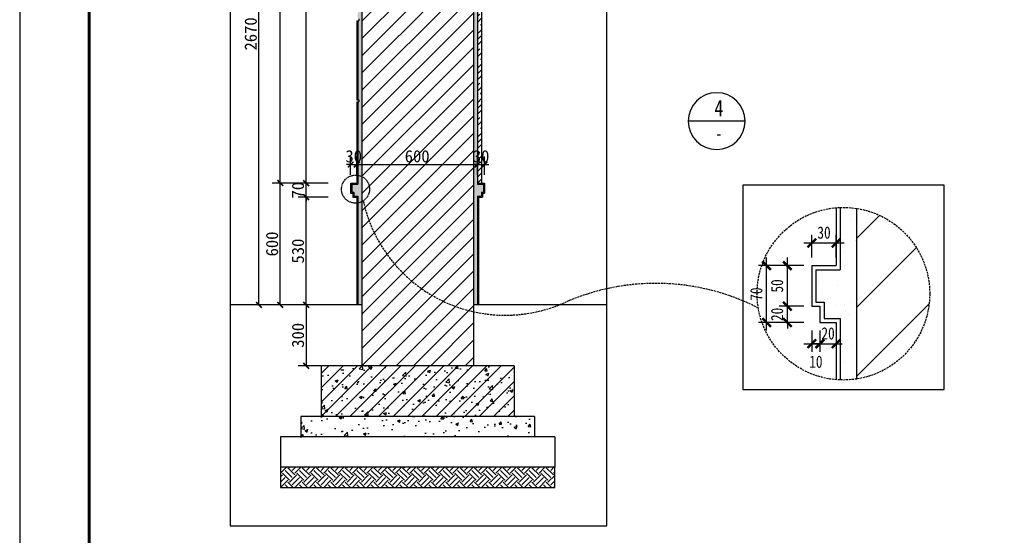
# Model space of a CAD drawing. Extents: x 499156 to 998412, y 3804642 to 7609653.
# Tile 17 of 74: x 499959 to 500202, y 3804800 to 3804927. Entities that reach past the tile are written whole.
import ezdxf
from ezdxf.enums import TextEntityAlignment as Align

# ---------------------------------------------------------------- set-up
doc = ezdxf.new("R2010")
doc.units = 0
doc.header["$PDMODE"] = 35
doc.header["$PDSIZE"] = 1.2
doc.linetypes.add('DASH', pattern=[0.35, 0.25, -0.1])
doc.layers.get('0').update_dxf_attribs({"linetype": 'CONTINUOUS'})
doc.layers.get('Defpoints').update_dxf_attribs({"linetype": 'CONTINUOUS'})
for name, color, linetype in [('12-ab-text', 7, 'CONTINUOUS'), ('13-ab-annectent', 4, 'CONTINUOUS'), ('13-ab-outline', 2, 'CONTINUOUS'), ('14-ab-paving-l', 135, 'CONTINUOUS'), ('15-ab-hatch', 8, 'CONTINUOUS'), ('17-ab-base', 5, 'CONTINUOUS'), ('19-ab-dim', 3, 'CONTINUOUS'), ('PUB_TITLE', 4, 'CONTINUOUS')]:
    doc.layers.add(name, color=color, linetype=linetype)
doc.layers.add('18-ab-hide', color=191, linetype='CONTINUOUS', plot=False)
doc.styles.add('ab', font='simhei.ttf', dxfattribs={"width": 0.8})
doc.styles.add('黑体', font='simhei.ttf')
doc.dimstyles.new('1-20', dxfattribs={"dimscale": 20, "dimtxt": 3, "dimasz": 1, "dimexe": 2, "dimexo": 2, "dimgap": 0.5, "dimtad": 1, "dimdec": 0, "dimrnd": 10, "dimtxsty": '黑体', "dimblk": 'ARCHTICK', "dimcen": 1, "dimclrd": 256, "dimclre": 3, "dimclrt": 7, "dimadec": 0, "dimazin": 0, "dimtfac": 1, "dimtdec": 0, "dimtix": 1, "dimtmove": 2, "dimatfit": 3, "dimldrblk": 'DOTSMALL', "dimfxl": 1, "dimarcsym": 0})
doc.dimstyles.new('1-5', dxfattribs={"dimscale": 5, "dimtxt": 3, "dimasz": 1.5, "dimexe": 2, "dimexo": 2, "dimgap": 1, "dimtad": 1, "dimdec": 0, "dimtxsty": 'ab', "dimblk": 'ARCHTICK', "dimcen": 1, "dimdle": 2, "dimclrd": 256, "dimclre": 256, "dimclrt": 7, "dimadec": 0, "dimazin": 0, "dimtfac": 1, "dimtdec": 0, "dimtix": 1, "dimtmove": 2, "dimatfit": 3, "dimldrblk": 'DOT', "dimfxl": 8, "dimarcsym": 1})

# ---------------------------------------------------------------- blocks, each defined once
blk = doc.blocks.new('wrtgtg')
at = {"layer": 'PUB_TITLE'}
blk.add_lwpolyline([(-75296, -5841), (8804, -5841), (8804, 53559), (-75296, 53559)], close=True, dxfattribs=at)
at = {"layer": 'PUB_TITLE', "const_width": 100}
blk.add_lwpolyline([(-72796, -4841), (7804, -4841), (7804, 52559), (-72796, 52559)], close=True, dxfattribs=at)
blk = doc.blocks.new('_ArchTick')
at = {"color": 0, "linetype": 'ByBlock', "const_width": 0.4}
blk.add_lwpolyline([(-0.71, -0.71), (0.71, 0.71)], dxfattribs=at)
blk = doc.blocks.new('*D1616')
at = {"layer": '19-ab-dim', "color": 3, "lineweight": -2, "transparency": 16777216}
for p, q in [((500035.08, 3804883.68), (500027.71, 3804883.68)), ((500035.08, 3804857.18), (500027.71, 3804857.18))]:
    blk.add_line(p, q, dxfattribs=at)
at = {"layer": '19-ab-dim', "lineweight": -2, "transparency": 16777216}
blk.add_line((500029.71, 3804857.18), (500029.71, 3804883.68), dxfattribs=at)
at = {"layer": 'Defpoints', "color": 0, "transparency": 16777216}
for p in [(500029.71, 3804883.68), (500037.08, 3804883.68), (500037.08, 3804857.18)]:
    blk.add_point(p, dxfattribs=at)
at = {"layer": '19-ab-dim', "lineweight": -2, "transparency": 16777216}
for p, rotation in [((500029.71, 3804883.68), 90), ((500029.71, 3804857.18), 270)]:
    blk.add_blockref('_ArchTick', p, dxfattribs=dict(at, rotation=rotation))
at = {"layer": '19-ab-dim', "color": 7, "transparency": 16777216, "insert": (500027.69, 3804870.43), "char_height": 3, "attachment_point": 5, "rotation": 90, "style": '黑体'}
blk.add_mtext('530', dxfattribs=at)
blk = doc.blocks.new('_DotSmall')
at = {"color": 0, "linetype": 'ByBlock', "const_width": 0.5}
blk.add_lwpolyline([(-0.0625, 0, 1), (0.0625, 0, 1)], format="xyb", close=True, dxfattribs=at)
blk = doc.blocks.new('*D1617')
at = {"layer": '19-ab-dim', "lineweight": -2, "transparency": 16777216}
for p, q in [((500029.71, 3804887.18), (500029.71, 3804888.18)), ((500029.71, 3804883.68), (500029.71, 3804887.18)), ((500029.71, 3804883.68), (500029.71, 3804882.68))]:
    blk.add_line(p, q, dxfattribs=at)
at = {"layer": '19-ab-dim', "color": 3, "lineweight": -2, "transparency": 16777216}
for p, q in [((500035.08, 3804887.18), (500027.71, 3804887.18)), ((500035.08, 3804883.68), (500027.71, 3804883.68))]:
    blk.add_line(p, q, dxfattribs=at)
at = {"layer": 'Defpoints', "color": 0, "transparency": 16777216}
for p in [(500029.71, 3804887.18), (500037.08, 3804887.18), (500037.08, 3804883.68)]:
    blk.add_point(p, dxfattribs=at)
at = {"layer": '19-ab-dim', "lineweight": -2, "transparency": 16777216}
for p, rotation in [((500029.71, 3804887.18), 270), ((500029.71, 3804883.68), 90)]:
    blk.add_blockref('_ArchTick', p, dxfattribs=dict(at, rotation=rotation))
at = {"layer": '19-ab-dim', "color": 7, "transparency": 16777216, "insert": (500027.69, 3804885.43), "char_height": 3, "attachment_point": 5, "rotation": 90, "style": '黑体'}
blk.add_mtext('70', dxfattribs=at)
blk = doc.blocks.new('*D1618')
at = {"layer": '19-ab-dim', "color": 3, "lineweight": -2, "transparency": 16777216}
for p, q in [((500035.08, 3804987.18), (500027.71, 3804987.18)), ((500035.08, 3804887.18), (500027.71, 3804887.18))]:
    blk.add_line(p, q, dxfattribs=at)
at = {"layer": '19-ab-dim', "lineweight": -2, "transparency": 16777216}
blk.add_line((500029.71, 3804887.18), (500029.71, 3804987.18), dxfattribs=at)
at = {"layer": 'Defpoints', "color": 0, "transparency": 16777216}
for p in [(500029.71, 3804987.18), (500037.08, 3804987.18), (500037.08, 3804887.18)]:
    blk.add_point(p, dxfattribs=at)
at = {"layer": '19-ab-dim', "lineweight": -2, "transparency": 16777216}
for p, rotation in [((500029.71, 3804987.18), 90), ((500029.71, 3804887.18), 270)]:
    blk.add_blockref('_ArchTick', p, dxfattribs=dict(at, rotation=rotation))
at = {"layer": '19-ab-dim', "color": 7, "transparency": 16777216, "insert": (500027.69, 3804937.18), "char_height": 3, "attachment_point": 5, "rotation": 90, "style": '黑体'}
blk.add_mtext('2000', dxfattribs=at)
blk = doc.blocks.new('*D1620')
at = {"layer": '19-ab-dim', "color": 3, "lineweight": -2, "transparency": 16777216}
for p, q in [((500029.39, 3804887.18), (500021.33, 3804887.18)), ((500029.39, 3804857.18), (500021.33, 3804857.18))]:
    blk.add_line(p, q, dxfattribs=at)
at = {"layer": '19-ab-dim', "lineweight": -2, "transparency": 16777216}
blk.add_line((500023.33, 3804857.18), (500023.33, 3804887.18), dxfattribs=at)
at = {"layer": 'Defpoints', "color": 0, "transparency": 16777216}
for p in [(500023.33, 3804887.18), (500031.39, 3804887.18), (500031.39, 3804857.18)]:
    blk.add_point(p, dxfattribs=at)
at = {"layer": '19-ab-dim', "lineweight": -2, "transparency": 16777216}
for p, rotation in [((500023.33, 3804887.18), 90), ((500023.33, 3804857.18), 270)]:
    blk.add_blockref('_ArchTick', p, dxfattribs=dict(at, rotation=rotation))
at = {"layer": '19-ab-dim', "color": 7, "transparency": 16777216, "insert": (500021.31, 3804872.18), "char_height": 3, "attachment_point": 5, "rotation": 90, "style": '黑体'}
blk.add_mtext('600', dxfattribs=at)
blk = doc.blocks.new('*D1621')
at = {"layer": '19-ab-dim', "color": 3, "lineweight": -2, "transparency": 16777216}
for p, q in [((500029.39, 3804990.68), (500021.33, 3804990.68)), ((500029.39, 3804887.18), (500021.33, 3804887.18))]:
    blk.add_line(p, q, dxfattribs=at)
at = {"layer": '19-ab-dim', "lineweight": -2, "transparency": 16777216}
blk.add_line((500023.33, 3804887.18), (500023.33, 3804990.68), dxfattribs=at)
at = {"layer": 'Defpoints', "color": 0, "transparency": 16777216}
for p in [(500023.33, 3804990.68), (500031.39, 3804990.68), (500031.39, 3804887.18)]:
    blk.add_point(p, dxfattribs=at)
at = {"layer": '19-ab-dim', "lineweight": -2, "transparency": 16777216}
for p, rotation in [((500023.33, 3804990.68), 90), ((500023.33, 3804887.18), 270)]:
    blk.add_blockref('_ArchTick', p, dxfattribs=dict(at, rotation=rotation))
at = {"layer": '19-ab-dim', "color": 7, "transparency": 16777216, "insert": (500021.31, 3804938.93), "char_height": 3, "attachment_point": 5, "rotation": 90, "style": '黑体'}
blk.add_mtext('2070', dxfattribs=at)
blk = doc.blocks.new('*D1622')
at = {"layer": '19-ab-dim', "color": 3, "lineweight": -2, "transparency": 16777216}
for p, q in [((500029.39, 3804990.68), (500016.07, 3804990.68)), ((500029.39, 3804857.18), (500016.07, 3804857.18))]:
    blk.add_line(p, q, dxfattribs=at)
at = {"layer": '19-ab-dim', "lineweight": -2, "transparency": 16777216}
blk.add_line((500018.07, 3804857.18), (500018.07, 3804990.68), dxfattribs=at)
at = {"layer": 'Defpoints', "color": 0, "transparency": 16777216}
for p in [(500018.07, 3804990.68), (500031.39, 3804990.68), (500031.39, 3804857.18)]:
    blk.add_point(p, dxfattribs=at)
at = {"layer": '19-ab-dim', "lineweight": -2, "transparency": 16777216}
for p, rotation in [((500018.07, 3804990.68), 90), ((500018.07, 3804857.18), 270)]:
    blk.add_blockref('_ArchTick', p, dxfattribs=dict(at, rotation=rotation))
at = {"layer": '19-ab-dim', "color": 7, "transparency": 16777216, "insert": (500016.05, 3804923.93), "char_height": 3, "attachment_point": 5, "rotation": 90, "style": '黑体'}
blk.add_mtext('2670', dxfattribs=at)
blk = doc.blocks.new('*D1653')
at = {"layer": '19-ab-dim', "color": 3, "lineweight": -2, "transparency": 16777216}
for p, q in [((500040.66, 3804889.18), (500040.66, 3804893.76)), ((500042.16, 3804889.18), (500042.16, 3804893.76))]:
    blk.add_line(p, q, dxfattribs=at)
at = {"layer": '19-ab-dim', "lineweight": -2, "transparency": 16777216}
for p, q in [((500040.66, 3804891.76), (500039.66, 3804891.76)), ((500040.66, 3804891.76), (500042.16, 3804891.76)), ((500042.16, 3804891.76), (500043.16, 3804891.76))]:
    blk.add_line(p, q, dxfattribs=at)
at = {"layer": 'Defpoints', "color": 0, "transparency": 16777216}
for p in [(500042.16, 3804891.76), (500040.66, 3804887.18), (500042.16, 3804887.18)]:
    blk.add_point(p, dxfattribs=at)
at = {"layer": '19-ab-dim', "lineweight": -2, "transparency": 16777216}
blk.add_blockref('_ArchTick', (500040.66, 3804891.76), dxfattribs=at)
at = {"layer": '19-ab-dim', "lineweight": -2, "transparency": 16777216, "rotation": 180}
blk.add_blockref('_ArchTick', (500042.16, 3804891.76), dxfattribs=at)
at = {"layer": '19-ab-dim', "color": 7, "transparency": 16777216, "insert": (500041.41, 3804893.77), "char_height": 3, "attachment_point": 5, "style": '黑体'}
blk.add_mtext('30', dxfattribs=at)
blk = doc.blocks.new('*D1654')
at = {"layer": '19-ab-dim', "color": 3, "lineweight": -2, "transparency": 16777216}
for p, q in [((500042.16, 3804889.18), (500042.16, 3804893.76)), ((500071.91, 3804889.18), (500071.91, 3804893.76))]:
    blk.add_line(p, q, dxfattribs=at)
at = {"layer": '19-ab-dim', "lineweight": -2, "transparency": 16777216}
blk.add_line((500042.16, 3804891.76), (500071.91, 3804891.76), dxfattribs=at)
at = {"layer": 'Defpoints', "color": 0, "transparency": 16777216}
for p in [(500071.91, 3804891.76), (500042.16, 3804887.18), (500071.91, 3804887.18)]:
    blk.add_point(p, dxfattribs=at)
at = {"layer": '19-ab-dim', "lineweight": -2, "transparency": 16777216, "rotation": 180}
blk.add_blockref('_ArchTick', (500042.16, 3804891.76), dxfattribs=at)
at = {"layer": '19-ab-dim', "lineweight": -2, "transparency": 16777216}
blk.add_blockref('_ArchTick', (500071.91, 3804891.76), dxfattribs=at)
at = {"layer": '19-ab-dim', "color": 7, "transparency": 16777216, "insert": (500057.04, 3804893.77), "char_height": 3, "attachment_point": 5, "style": '黑体'}
blk.add_mtext('600', dxfattribs=at)
blk = doc.blocks.new('*D1655')
at = {"layer": '19-ab-dim', "color": 3, "lineweight": -2, "transparency": 16777216}
for p, q in [((500071.91, 3804889.18), (500071.91, 3804893.76)), ((500073.66, 3804889.18), (500073.66, 3804893.76))]:
    blk.add_line(p, q, dxfattribs=at)
at = {"layer": '19-ab-dim', "lineweight": -2, "transparency": 16777216}
for p, q in [((500071.91, 3804891.76), (500070.91, 3804891.76)), ((500071.91, 3804891.76), (500073.66, 3804891.76)), ((500073.66, 3804891.76), (500074.66, 3804891.76))]:
    blk.add_line(p, q, dxfattribs=at)
at = {"layer": 'Defpoints', "color": 0, "transparency": 16777216}
for p in [(500073.66, 3804891.76), (500071.91, 3804887.18), (500073.66, 3804887.18)]:
    blk.add_point(p, dxfattribs=at)
at = {"layer": '19-ab-dim', "lineweight": -2, "transparency": 16777216}
blk.add_blockref('_ArchTick', (500071.91, 3804891.76), dxfattribs=at)
at = {"layer": '19-ab-dim', "lineweight": -2, "transparency": 16777216, "rotation": 180}
blk.add_blockref('_ArchTick', (500073.66, 3804891.76), dxfattribs=at)
at = {"layer": '19-ab-dim', "color": 7, "transparency": 16777216, "insert": (500072.79, 3804893.77), "char_height": 3, "attachment_point": 5, "style": '黑体'}
blk.add_mtext('30', dxfattribs=at)
blk = doc.blocks.new('*D1656')
at = {"layer": '19-ab-dim', "color": 3, "lineweight": -2, "transparency": 16777216}
for p, q in [((500035.08, 3804857.18), (500027.71, 3804857.18)), ((500035.08, 3804842.18), (500027.71, 3804842.18))]:
    blk.add_line(p, q, dxfattribs=at)
at = {"layer": '19-ab-dim', "lineweight": -2, "transparency": 16777216}
blk.add_line((500029.71, 3804857.18), (500029.71, 3804842.18), dxfattribs=at)
at = {"layer": 'Defpoints', "color": 0, "transparency": 16777216}
for p in [(500037.08, 3804857.18), (500029.71, 3804842.18), (500037.08, 3804842.18)]:
    blk.add_point(p, dxfattribs=at)
at = {"layer": '19-ab-dim', "lineweight": -2, "transparency": 16777216}
for p, rotation in [((500029.71, 3804857.18), 90), ((500029.71, 3804842.18), 270)]:
    blk.add_blockref('_ArchTick', p, dxfattribs=dict(at, rotation=rotation))
at = {"layer": '19-ab-dim', "color": 7, "transparency": 16777216, "insert": (500027.69, 3804849.68), "char_height": 3, "attachment_point": 5, "rotation": 90, "style": '黑体'}
blk.add_mtext('300', dxfattribs=at)
blk = doc.blocks.new('*D1641')
at = {"layer": '19-ab-dim', "lineweight": -2, "transparency": 16777216}
for p, q in [((500154.25, 3804868.84), (500154.25, 3804874.44)), ((500160.25, 3804868.84), (500160.25, 3804874.44)), ((500152.25, 3804872.44), (500162.25, 3804872.44))]:
    blk.add_line(p, q, dxfattribs=at)
at = {"layer": 'Defpoints', "color": 0, "transparency": 16777216}
for p in [(500160.25, 3804872.44), (500154.25, 3804866.84), (500160.25, 3804866.84)]:
    blk.add_point(p, dxfattribs=at)
at = {"layer": '19-ab-dim', "lineweight": -2, "transparency": 16777216, "xscale": 1.5, "yscale": 1.5, "zscale": 1.5, "rotation": 180}
blk.add_blockref('_ArchTick', (500154.25, 3804872.44), dxfattribs=at)
at = {"layer": '19-ab-dim', "lineweight": -2, "transparency": 16777216, "xscale": 1.5, "yscale": 1.5, "zscale": 1.5}
blk.add_blockref('_ArchTick', (500160.25, 3804872.44), dxfattribs=at)
at = {"layer": '19-ab-dim', "color": 7, "transparency": 16777216, "insert": (500157.25, 3804874.96), "char_height": 3, "attachment_point": 5, "style": 'ab'}
blk.add_mtext('30', dxfattribs=at)
blk = doc.blocks.new('_Dot')
at = {"color": 0, "linetype": 'ByBlock', "lineweight": -2}
blk.add_line((-0.5, 0), (-1, 0), dxfattribs=at)
at = {"color": 0, "linetype": 'ByBlock', "const_width": 0.5}
blk.add_lwpolyline([(-0.25, 0, 1), (0.25, 0, 1)], format="xyb", close=True, dxfattribs=at)
blk = doc.blocks.new('*D1592')
at = {"layer": '19-ab-dim', "lineweight": -2, "transparency": 16777216}
for p, q in [((500148.22, 3804856.84), (500148.22, 3804858.34)), ((500152.25, 3804856.84), (500146.22, 3804856.84)), ((500148.22, 3804852.84), (500148.22, 3804856.84)), ((500152.25, 3804852.84), (500146.22, 3804852.84)), ((500148.22, 3804852.84), (500148.22, 3804851.34))]:
    blk.add_line(p, q, dxfattribs=at)
at = {"layer": 'Defpoints', "color": 0, "transparency": 16777216}
for p in [(500148.22, 3804856.84), (500154.25, 3804856.84), (500154.25, 3804852.84)]:
    blk.add_point(p, dxfattribs=at)
at = {"layer": '19-ab-dim', "lineweight": -2, "transparency": 16777216, "xscale": 1.5, "yscale": 1.5, "zscale": 1.5}
for p, rotation in [((500148.22, 3804856.84), 270), ((500148.22, 3804852.84), 90)]:
    blk.add_blockref('_ArchTick', p, dxfattribs=dict(at, rotation=rotation))
at = {"layer": '19-ab-dim', "color": 7, "transparency": 16777216, "insert": (500145.7, 3804854.84), "char_height": 3, "attachment_point": 5, "rotation": 90, "style": 'ab'}
blk.add_mtext('20', dxfattribs=at)
blk = doc.blocks.new('*D1642')
at = {"layer": '19-ab-dim', "lineweight": -2, "transparency": 16777216}
for p, q in [((500148.22, 3804854.84), (500148.22, 3804868.84)), ((500152.25, 3804866.84), (500146.22, 3804866.84)), ((500152.25, 3804856.84), (500146.22, 3804856.84))]:
    blk.add_line(p, q, dxfattribs=at)
at = {"layer": 'Defpoints', "color": 0, "transparency": 16777216}
for p in [(500148.22, 3804866.84), (500154.25, 3804866.84), (500154.25, 3804856.84)]:
    blk.add_point(p, dxfattribs=at)
at = {"layer": '19-ab-dim', "lineweight": -2, "transparency": 16777216, "xscale": 1.5, "yscale": 1.5, "zscale": 1.5}
for p, rotation in [((500148.22, 3804866.84), 90), ((500148.22, 3804856.84), 270)]:
    blk.add_blockref('_ArchTick', p, dxfattribs=dict(at, rotation=rotation))
at = {"layer": '19-ab-dim', "color": 7, "transparency": 16777216, "insert": (500145.7, 3804861.84), "char_height": 3, "attachment_point": 5, "rotation": 90, "style": 'ab'}
blk.add_mtext('50', dxfattribs=at)
blk = doc.blocks.new('*D1593')
at = {"layer": '19-ab-dim', "lineweight": -2, "transparency": 16777216}
for p, q in [((500143.11, 3804850.84), (500143.11, 3804868.84)), ((500148.11, 3804866.84), (500141.11, 3804866.84)), ((500148.11, 3804852.84), (500141.11, 3804852.84))]:
    blk.add_line(p, q, dxfattribs=at)
at = {"layer": 'Defpoints', "color": 0, "transparency": 16777216}
for p in [(500143.11, 3804866.84), (500150.11, 3804866.84), (500150.11, 3804852.84)]:
    blk.add_point(p, dxfattribs=at)
at = {"layer": '19-ab-dim', "lineweight": -2, "transparency": 16777216, "xscale": 1.5, "yscale": 1.5, "zscale": 1.5}
for p, rotation in [((500143.11, 3804866.84), 90), ((500143.11, 3804852.84), 270)]:
    blk.add_blockref('_ArchTick', p, dxfattribs=dict(at, rotation=rotation))
at = {"layer": '19-ab-dim', "color": 7, "transparency": 16777216, "insert": (500140.59, 3804859.84), "char_height": 3, "attachment_point": 5, "rotation": 90, "style": 'ab'}
blk.add_mtext('70', dxfattribs=at)
blk = doc.blocks.new('*D1594')
at = {"layer": '19-ab-dim', "lineweight": -2, "transparency": 16777216}
for p, q in [((500154.25, 3804850.84), (500154.25, 3804845.61)), ((500156.25, 3804850.84), (500156.25, 3804845.61)), ((500152.25, 3804847.61), (500158.25, 3804847.61))]:
    blk.add_line(p, q, dxfattribs=at)
at = {"layer": 'Defpoints', "color": 0, "transparency": 16777216}
for p in [(500154.25, 3804852.84), (500156.25, 3804852.84), (500156.25, 3804847.61)]:
    blk.add_point(p, dxfattribs=at)
at = {"layer": '19-ab-dim', "lineweight": -2, "transparency": 16777216, "xscale": 1.5, "yscale": 1.5, "zscale": 1.5, "rotation": 180}
blk.add_blockref('_ArchTick', (500154.25, 3804847.61), dxfattribs=at)
at = {"layer": '19-ab-dim', "lineweight": -2, "transparency": 16777216, "xscale": 1.5, "yscale": 1.5, "zscale": 1.5}
blk.add_blockref('_ArchTick', (500156.25, 3804847.61), dxfattribs=at)
at = {"layer": '19-ab-dim', "color": 7, "transparency": 16777216, "insert": (500155.25, 3804843.15), "char_height": 3, "attachment_point": 5, "style": 'ab'}
blk.add_mtext('10', dxfattribs=at)
blk = doc.blocks.new('*D1643')
at = {"layer": '19-ab-dim', "lineweight": -2, "transparency": 16777216}
for p, q in [((500156.25, 3804850.84), (500156.25, 3804845.61)), ((500160.25, 3804850.84), (500160.25, 3804845.61)), ((500156.25, 3804847.61), (500154.75, 3804847.61)), ((500156.25, 3804847.61), (500160.25, 3804847.61)), ((500160.25, 3804847.61), (500161.75, 3804847.61))]:
    blk.add_line(p, q, dxfattribs=at)
at = {"layer": 'Defpoints', "color": 0, "transparency": 16777216}
for p in [(500156.25, 3804852.84), (500160.25, 3804852.84), (500160.25, 3804847.61)]:
    blk.add_point(p, dxfattribs=at)
at = {"layer": '19-ab-dim', "lineweight": -2, "transparency": 16777216, "xscale": 1.5, "yscale": 1.5, "zscale": 1.5}
blk.add_blockref('_ArchTick', (500156.25, 3804847.61), dxfattribs=at)
at = {"layer": '19-ab-dim', "lineweight": -2, "transparency": 16777216, "xscale": 1.5, "yscale": 1.5, "zscale": 1.5, "rotation": 180}
blk.add_blockref('_ArchTick', (500160.25, 3804847.61), dxfattribs=at)
at = {"layer": '19-ab-dim', "color": 7, "transparency": 16777216, "insert": (500158.25, 3804850.13), "char_height": 3, "attachment_point": 5, "style": 'ab'}
blk.add_mtext('20', dxfattribs=at)
blk = doc.blocks.new('索引图例')
at = {"layer": '19-ab-dim'}
blk.add_line((-7, 0), (7, 0), dxfattribs=at)
blk.add_circle((0, 0), 7, dxfattribs=at)
at = {"layer": '12-ab-text', "style": 'ab', "width": 0.8, "flags": 8}
blk.add_attdef('详图号', text='', height=4, dxfattribs=at).set_placement((0, 0), align=Align.BOTTOM_CENTER)
blk.add_attdef('图纸编号', text='', height=2.5, dxfattribs=at).set_placement((0, -1.5875), align=Align.TOP_CENTER)

msp = doc.modelspace()

# ---------------------------------------------------------------- hatches: boundary and pattern name
at = {"layer": '15-ab-hatch'}
h = msp.add_hatch(dxfattribs=at)
h.set_pattern_fill('02砂', color=256, scale=20, style=0, pattern_type=2)
h.set_pattern_definition([(37.5, (496533.3422, 3805191.753), (-0.06299336, 1.9268238), [0, -1.52, 0, -1.7, 0, -1.625]), (7.5, (496533.3422, 3805191.753), (1.7697767, 2.822146), [0, -0.82, 0, -1.37, 0, -0.525]), (327.5, (496532.1122, 3805191.753), (3.1141419, 0.00565905), [0, -0.5, 0, -1.8, 0, -2.35]), (317.5, (496532.1122, 3805191.753), (3.0061266, 0.8776756), [0, -0.25, 0, -1.18, 0, -1.35])])
h.paths.add_polyline_path([(500073.411, 3804886.932), (500071.911, 3804886.932), (500071.911, 3804987.432), (500072.911, 3804987.432), (500072.911, 3804989.432), (500072.411, 3804989.432), (500072.411, 3804990.432), (500041.911, 3804990.432), (500041.911, 3804989.432), (500041.411, 3804989.432), (500041.411, 3804987.432), (500042.411, 3804987.432), (500042.411, 3804967.682), (500042.661, 3804967.682), (500042.661, 3804967.182), (500042.411, 3804967.182), (500042.411, 3804947.682), (500042.661, 3804947.682), (500042.661, 3804947.182), (500042.411, 3804927.682), (500042.661, 3804927.682), (500042.661, 3804927.182), (500042.411, 3804907.682), (500042.661, 3804907.682), (500042.661, 3804907.182), (500042.411, 3804886.932), (500040.911, 3804886.932), (500040.911, 3804884.932), (500041.411, 3804884.932), (500041.411, 3804883.932), (500042.411, 3804883.932), (500042.411, 3804857.182), (500043.411, 3804857.182), (500043.411, 3804989.432), (500070.911, 3804989.432), (500070.911, 3804857.182), (500071.911, 3804857.182), (500071.911, 3804883.932), (500072.911, 3804883.932), (500072.911, 3804884.932), (500073.411, 3804884.932)])
h = msp.add_hatch(dxfattribs=at)
h.set_pattern_fill('01石材', color=256, scale=20, style=0, pattern_type=2)
h.set_pattern_definition([(45, (500071.9106, 3804887.1818), (-1.414214, 1.414214), []), (45, (500073.3246, 3804887.1818), (-1.414214, 1.414214), [1.8, -1.2])])
h.paths.add_polyline_path([(500072.911, 3804987.182), (500071.911, 3804987.182), (500071.911, 3804887.182), (500072.911, 3804887.182)])
h = msp.add_hatch(dxfattribs=at)
h.set_pattern_fill('03普通砖', color=256, scale=20, style=0, pattern_type=2)
h.set_pattern_definition([(45, (500043.4106, 3804842.1818), (-2.12132, 2.12132), [])])
h.paths.add_polyline_path([(500070.911, 3804983.432), (500043.411, 3804983.432), (500043.411, 3804842.182), (500070.911, 3804842.182)])
h = msp.add_hatch(dxfattribs=at)
h.set_pattern_fill('05钢筋混凝土', color=256, scale=20, style=0, pattern_type=2)
h.set_pattern_definition([(50, (500033.4106, 3804829.682), (7.1726, -0.6275), [0.75, -8.25]), (355, (500033.411, 3804829.682), (-1.3875, 7.5219), [0.6, -6.6]), (100.451, (500034.0084, 3804829.6295), (5.7851, 6.8944), [0.6374, -7.0114]), (46.184, (500033.411, 3804831.682), (10.6724, -1.6552), [1.125, -12.375]), (96.636, (500034.3, 3804831.544), (9.3466, 9.7412), [0.9561, -10.5171]), (351.184, (500033.411, 3804831.682), (9.3466, 9.7412), [0.9, -9.9]), (21, (500034.4106, 3804831.182), (5.9691, -4.0262), [0.75, -8.25]), (326, (500034.411, 3804831.182), (2.4332, 7.2515), [0.6, -6.6]), (71.451, (500034.908, 3804830.846), (8.4022, 3.2253), [0.6374, -7.0114]), (37.5, (500033.4106, 3804829.6818), (0.1216, 3.32894), [0, -6.52, 0, -6.7, 0, -6.625]), (7.5, (500033.4106, 3804829.6818), (2.6307, 3.94412), [0, -3.82, 0, -6.37, 0, -2.525]), (327.5, (500031.1806, 3804829.6818), (5.33822, -0.22555), [0, -2.5, 0, -7.8, 0, -10.35]), (317.5, (500030.1806, 3804829.6818), (5.83186, 1.00105), [0, -3.25, 0, -5.18, 0, -7.35]), (45, (500033.4106, 3804829.6818), (-1.76777, 1.76777), [])])
h.paths.add_polyline_path([(500080.911, 3804842.182), (500033.411, 3804842.182), (500033.411, 3804829.682), (500080.911, 3804829.682)])
h = msp.add_hatch(dxfattribs=at)
h.set_pattern_fill('04混凝土', color=256, scale=20, style=0, pattern_type=2)
h.set_pattern_definition([(50, (500028.4106, 3804824.682), (7.1726, -0.6275), [0.75, -8.25]), (355, (500028.411, 3804824.682), (-1.3875, 7.5219), [0.6, -6.6]), (100.451, (500029.0084, 3804824.6295), (5.7851, 6.8944), [0.6374, -7.0114]), (46.184, (500028.411, 3804826.682), (10.6724, -1.6552), [1.125, -12.375]), (96.636, (500029.3, 3804826.544), (9.3466, 9.7412), [0.9561, -10.5171]), (351.184, (500028.411, 3804826.682), (9.3466, 9.7412), [0.9, -9.9]), (21, (500029.4106, 3804826.182), (5.9691, -4.0262), [0.75, -8.25]), (326, (500029.411, 3804826.182), (2.4332, 7.2515), [0.6, -6.6]), (71.451, (500029.908, 3804825.846), (8.4022, 3.2253), [0.6374, -7.0114]), (37.5, (500028.4106, 3804824.6818), (0.1216, 3.32894), [0, -6.52, 0, -6.7, 0, -6.625]), (7.5, (500028.4106, 3804824.6818), (2.6307, 3.94412), [0, -3.82, 0, -6.37, 0, -2.525]), (327.5, (500026.1806, 3804824.6818), (5.33822, -0.22555), [0, -2.5, 0, -7.8, 0, -10.35]), (317.5, (500025.1806, 3804824.6818), (5.83186, 1.00105), [0, -3.25, 0, -5.18, 0, -7.35])])
h.paths.add_polyline_path([(500085.911, 3804829.682), (500028.411, 3804829.682), (500028.411, 3804824.682), (500085.911, 3804824.682)])
h = msp.add_hatch(dxfattribs=at)
h.set_pattern_fill('07土壤', color=256, scale=20, style=0, pattern_type=2)
h.set_pattern_definition([(45, (500023.4106, 3804812.1818), (2e-16, 3.53553), [2.5, -2.5]), (45, (500026.2832, 3804812.8447), (2e-16, 3.53553), [2.5, -2.5]), (45, (500025.6203, 3804813.5076), (2e-16, 3.53553), [2.5, -2.5]), (135, (500025.6203, 3804813.9496), (-3.53553, 2e-16), [2.5, -2.5]), (135, (500026.2832, 3804814.6125), (-3.53553, 2e-16), [2.5, -2.5]), (135, (500026.9461, 3804815.2754), (-3.53553, 2e-16), [2.5, -2.5])])
h.paths.add_polyline_path([(500090.911, 3804817.182), (500023.411, 3804817.182), (500023.411, 3804812.182), (500090.911, 3804812.182)])

# ---------------------------------------------------------------- linework, layer by layer
at = {"layer": '13-ab-annectent', "elevation": 0.345}
msp.add_lwpolyline([(500071.911, 3804987.432), (500071.911, 3804886.932)], dxfattribs=at)
at = {"layer": '13-ab-outline'}
for p, q in [((500042.161, 3804927.182, 0.345), (500042.161, 3804907.682, 0.345)), ((500042.411, 3804927.182, 0.345), (500042.411, 3804907.682, 0.345)), ((500042.661, 3804927.682, 0.345), (500042.661, 3804927.182, 0.345)), ((500042.161, 3804907.182, 0.345), (500042.161, 3804887.182, 0.345)), ((500042.411, 3804907.182, 0.345), (500042.411, 3804886.932, 0.345)), ((500042.661, 3804907.682, 0.345), (500042.661, 3804907.182, 0.345)), ((500040.661, 3804887.182, 0.345), (500040.661, 3804884.682, 0.345)), ((500040.911, 3804886.932, 0.345), (500040.911, 3804884.932, 0.345)), ((500073.411, 3804886.932, 0.345), (500073.411, 3804884.932, 0.345)), ((500073.661, 3804887.182, 0.345), (500073.661, 3804884.682, 0.345)), ((500041.161, 3804884.682, 0.345), (500041.161, 3804883.682, 0.345)), ((500041.411, 3804884.932, 0.345), (500041.411, 3804883.932, 0.345)), ((500042.161, 3804883.682, 0.345), (500042.161, 3804857.182, 0.345)), ((500042.411, 3804883.932, 0.345), (500042.411, 3804857.182, 0.345)), ((500071.911, 3804883.932, 0.345), (500071.911, 3804857.182, 0.345)), ((500072.161, 3804883.682, 0.345), (500072.161, 3804857.182, 0.345)), ((500072.911, 3804884.932, 0.345), (500072.911, 3804883.932, 0.345)), ((500073.161, 3804884.682, 0.345), (500073.161, 3804883.682, 0.345)), ((500160.247, 3804881.109, 1.379), (500160.247, 3804866.836, 1.379)), ((500161.247, 3804881.169, 1.379), (500161.247, 3804865.836, 1.379)), ((500154.247, 3804866.836, 1.379), (500154.247, 3804856.836, 1.379)), ((500155.247, 3804865.836, 1.379), (500155.247, 3804857.836, 1.379)), ((500156.247, 3804856.836, 1.379), (500156.247, 3804852.836, 1.379)), ((500157.247, 3804857.836, 1.379), (500157.247, 3804853.836, 1.379)), ((500161.247, 3804853.836, 1.379), (500161.247, 3804838.679, 1.379)), ((500160.247, 3804852.836, 1.379), (500160.247, 3804838.739, 1.379))]:
    msp.add_line(p, q, dxfattribs=at)
for points, elevation in [([(500072.911, 3804987.182), (500072.911, 3804887.182)], 0.345), ([(500042.161, 3804927.182), (500042.661, 3804927.182)], 0.345), ([(500042.161, 3804907.682), (500042.661, 3804907.682)], 0.345), ([(500042.161, 3804907.182), (500042.661, 3804907.182)], 0.345), ([(500040.661, 3804887.182), (500042.161, 3804887.182)], 0.345), ([(500040.911, 3804886.932), (500042.411, 3804886.932)], 0.345), ([(500071.911, 3804887.182), (500073.661, 3804887.182)], 0.345), ([(500071.911, 3804886.932), (500073.411, 3804886.932)], 0.345), ([(500040.661, 3804884.682), (500041.161, 3804884.682)], 0.345), ([(500040.911, 3804884.932), (500041.411, 3804884.932)], 0.345), ([(500041.161, 3804883.682), (500042.161, 3804883.682)], 0.345), ([(500041.411, 3804883.932), (500042.411, 3804883.932)], 0.345), ([(500071.911, 3804883.932), (500072.911, 3804883.932)], 0.345), ([(500072.161, 3804883.682), (500073.161, 3804883.682)], 0.345), ([(500072.911, 3804884.932), (500073.411, 3804884.932)], 0.345), ([(500073.161, 3804884.682), (500073.661, 3804884.682)], 0.345), ([(500154.247, 3804866.836), (500160.247, 3804866.836)], 1.379), ([(500155.247, 3804865.836), (500161.247, 3804865.836)], 1.379), ([(500154.247, 3804856.836), (500156.247, 3804856.836)], 1.379), ([(500155.247, 3804857.836), (500157.247, 3804857.836)], 1.379), ([(500157.247, 3804853.836), (500161.247, 3804853.836)], 1.379), ([(500156.247, 3804852.836), (500160.247, 3804852.836)], 1.379)]:
    msp.add_lwpolyline(points, dxfattribs=dict(at, elevation=elevation))
at = {"layer": '14-ab-paving-l'}
for p, q in [((500085.911, 3804829.682, 0.345), (500028.411, 3804829.682, 0.345)), ((500028.411, 3804829.682, 0.345), (500028.411, 3804824.682, 0.345)), ((500085.911, 3804829.682, 0.345), (500085.911, 3804824.682, 0.345)), ((500090.911, 3804824.682, 0.345), (500023.411, 3804824.682, 0.345)), ((500023.411, 3804824.682, 0.345), (500023.411, 3804817.182, 0.345)), ((500090.911, 3804824.682, 0.345), (500090.911, 3804817.182, 0.345)), ((500090.911, 3804817.182, 0.345), (500023.411, 3804817.182, 0.345))]:
    msp.add_line(p, q, dxfattribs=at)
at = {"layer": '15-ab-hatch', "linetype": 'Continuous'}
for p, q in [((500163.658, 3804878.152, 1.379), (500163.658, 3804878.152, 1.379)), ((500165.247, 3804873.512, 1.379), (500170.954, 3804879.219, 1.379)), ((500165.108, 3804872.947, 1.379), (500165.108, 3804872.947, 1.379)), ((500165.208, 3804873.299, 1.379), (500165.208, 3804873.299, 1.379)), ((500165.247, 3804856.542, 1.379), (500179.995, 3804871.29, 1.379)), ((500162.334, 3804870.106, 1.379), (500162.334, 3804870.106, 1.379)), ((500161.913, 3804867.565, 1.379), (500161.913, 3804867.565, 1.379)), ((500162.266, 3804866.799, 1.379), (500162.266, 3804866.799, 1.379)), ((500155.881, 3804862.908, 1.379), (500155.881, 3804862.908, 1.379)), ((500160.636, 3804861.891, 1.379), (500160.636, 3804861.891, 1.379)), ((500158.508, 3804859.083, 1.379), (500158.508, 3804859.083, 1.379)), ((500155.479, 3804857.934, 1.379), (500155.479, 3804857.934, 1.379)), ((500160.267, 3804856.992, 1.379), (500160.267, 3804856.992, 1.379)), ((500162.349, 3804857.266, 1.379), (500162.349, 3804857.266, 1.379)), ((500163.809, 3804857.857, 1.379), (500163.809, 3804857.857, 1.379)), ((500165.247, 3804839.571, 1.379), (500183.146, 3804857.47, 1.379)), ((500160.888, 3804854.184, 1.379), (500160.888, 3804854.184, 1.379)), ((500162.489, 3804855.435, 1.379), (500162.489, 3804855.435, 1.379)), ((500163.227, 3804854.759, 1.379), (500163.227, 3804854.759, 1.379)), ((500163.955, 3804847.121, 1.379), (500163.955, 3804847.121, 1.379)), ((500162.343, 3804842.875, 1.379), (500162.343, 3804842.875, 1.379)), ((500162.881, 3804840.547, 1.379), (500162.881, 3804840.547, 1.379)), ((500161.392, 3804838.769, 1.379), (500161.392, 3804838.769, 1.379))]:
    msp.add_line(p, q, dxfattribs=at)
at = {"layer": '17-ab-base'}
for p, q in [((500043.411, 3804989.432, 0.345), (500043.411, 3804842.182, 0.345)), ((500070.911, 3804989.432, 0.345), (500070.911, 3804842.182, 0.345)), ((500165.247, 3804880.939, 1.379), (500165.247, 3804838.909, 1.379)), ((500043.411, 3804857.182, 0.345), (500010.952, 3804857.182, 0.345)), ((500103.787, 3804857.182, 0.345), (500070.911, 3804857.182, 0.345)), ((500080.911, 3804842.182, 0.345), (500033.411, 3804842.182, 0.345)), ((500033.411, 3804842.182, 0.345), (500033.411, 3804829.682, 0.345)), ((500080.911, 3804842.182, 0.345), (500080.911, 3804829.682, 0.345))]:
    msp.add_line(p, q, dxfattribs=at)
at = {"layer": '18-ab-hide', "linetype": 'Continuous'}
msp.add_lwpolyline([(500010.952, 3804802.714), (500103.787, 3804802.714), (500103.787, 3805028.421), (500010.952, 3805028.421)], close=True, dxfattribs=at)
at = {"layer": '18-ab-hide', "elevation": 0.345}
msp.add_lwpolyline([(500023.411, 3804817.182), (500023.411, 3804812.182), (500090.911, 3804812.182), (500090.911, 3804817.182)], dxfattribs=at)
at = {"layer": '19-ab-dim', "linetype": 'DASH', "ltscale": 2}
msp.add_lwpolyline([(500043.753, 3804882.793, 0.4744826), (500093.3, 3804857.707, -0.2258671), (500141.059, 3804856.422, -0.6128347)], format="xyb", dxfattribs=at)
at = {"layer": '19-ab-dim', "linetype": 'DASH'}
msp.add_circle((500041.863, 3804885.693), 3.462, dxfattribs=at)
at = {"layer": '19-ab-dim', "linetype": 'DASH', "ltscale": 2}
msp.add_circle((500162.028, 3804859.924, 1.379), 21.26, dxfattribs=at)
at = {"layer": 'Defpoints', "linetype": 'Continuous'}
msp.add_lwpolyline([(500137.226, 3804836.318), (500186.838, 3804836.318), (500186.838, 3804886.648), (500137.226, 3804886.648)], close=True, dxfattribs=at)

# ---------------------------------------------------------------- block references
at = {"xscale": 0.00684288, "yscale": 0.00684288, "zscale": 0.00684288}
msp.add_blockref('wrtgtg', (500474.38, 3804681.614), dxfattribs=at)
at = {"layer": '19-ab-dim'}
ref = msp.add_blockref('索引图例', (500130.821, 3804902.444), dxfattribs=dict(at, xscale=-1))
ref.add_attrib('图纸编号', '-', dxfattribs={"layer": '12-ab-text', "height": 3, "style": 'ab', "width": 0.8}).set_placement((500131.347, 3804900.857), align=Align.TOP_CENTER)
ref.add_attrib('详图号', '4', dxfattribs={"layer": '12-ab-text', "height": 4, "style": 'ab', "width": 0.8}).set_placement((500131.343, 3804902.444), align=Align.BOTTOM_CENTER)

# ---------------------------------------------------------------- dimensions: what is measured, and where the dimension line sits
for p1, p2, distance, dimstyle, override, picture, middle in [((500031.393, 3804857.182, 0.345), (500031.393, 3804990.682, 0.345), 13.323, '1-20', {"dimscale": 1, "dimlfac": 20}, '*D1622', (500016.054, 3804923.932, 0.345)), ((500031.393, 3804887.182, 0.345), (500031.393, 3804990.682, 0.345), 8.064, '1-20', {"dimscale": 1, "dimlfac": 20}, '*D1621', (500021.312, 3804938.932, 0.345)), ((500040.661, 3804887.182, 0.345), (500042.161, 3804887.182, 0.345), 4.573, '1-20', {"dimscale": 1, "dimlfac": 20}, '*D1653', (500041.411, 3804893.772, 0.345)), ((500031.393, 3804857.182, 0.345), (500031.393, 3804887.182, 0.345), 8.064, '1-20', {"dimscale": 1, "dimlfac": 20}, '*D1620', (500021.312, 3804872.182, 0.345)), ((500037.082, 3804857.182, 0.345), (500037.082, 3804883.682, 0.345), 7.376, '1-20', {"dimscale": 1, "dimlfac": 20}, '*D1616', (500027.688, 3804870.432, 0.345)), ((500154.247, 3804866.836, 1.379), (500160.247, 3804866.836, 1.379), 5.603, '1-5', {"dimscale": 1, "dimlfac": 5}, '*D1641', (500157.247, 3804874.957, 1.379)), ((500150.109, 3804852.836, 1.379), (500150.109, 3804866.836, 1.379), 7, '1-5', {"dimscale": 1, "dimlfac": 5}, '*D1593', (500140.592, 3804859.836, 1.379)), ((500154.247, 3804852.836, 1.379), (500154.247, 3804856.836, 1.379), 6.03, '1-5', {"dimscale": 1, "dimlfac": 5}, '*D1592', (500145.701, 3804854.836, 1.379)), ((500037.08, 3804857.182, 0.345), (500037.08, 3804842.182, 0.345), -7.374, '1-20', {"dimscale": 1, "dimlfac": 20}, '*D1656', (500027.688, 3804849.682, 0.345))]:
    dim = msp.add_aligned_dim(p1=p1, p2=p2, distance=distance, dimstyle=dimstyle, override=override, dxfattribs=at)
    dim.commit()
    dim.dimension.update_dxf_attribs({"geometry": picture, "text_midpoint": middle})
for base, p1, p2, angle, dimstyle, override, picture, middle in [((500029.705, 3804987.182, 0.345), (500037.082, 3804887.182, 0.345), (500037.082, 3804987.182, 0.345), 270, '1-20', {"dimscale": 1, "dimlfac": 20}, '*D1618', (500027.688, 3804937.182, 0.345)), ((500071.911, 3804891.755, 0.345), (500042.161, 3804887.182, 0.345), (500071.911, 3804887.182, 0.345), 180, '1-20', {"dimscale": 1, "dimlfac": 20}, '*D1654', (500057.036, 3804893.772, 0.345)), ((500073.661, 3804891.755, 0.345), (500071.911, 3804887.182, 0.345), (500073.661, 3804887.182, 0.345), 180, '1-20', {"dimscale": 1, "dimlfac": 20}, '*D1655', (500072.786, 3804893.772, 0.345)), ((500029.705, 3804887.182, 0.345), (500037.082, 3804883.682, 0.345), (500037.082, 3804887.182, 0.345), 270, '1-20', {"dimscale": 1, "dimlfac": 20}, '*D1617', (500027.688, 3804885.432, 0.345)), ((500148.218, 3804866.836, 1.379), (500154.247, 3804856.836, 1.379), (500154.247, 3804866.836, 1.379), 270, '1-5', {"dimscale": 1, "dimlfac": 5}, '*D1642', (500145.701, 3804861.836, 1.379)), ((500160.247, 3804847.61, 1.379), (500156.247, 3804852.836, 1.379), (500160.247, 3804852.836, 1.379), 180, '1-5', {"dimscale": 1, "dimlfac": 5}, '*D1643', (500158.247, 3804850.127, 1.379))]:
    dim = msp.add_linear_dim(base=base, p1=p1, p2=p2, angle=angle, dimstyle=dimstyle, override=override, dxfattribs=at)
    dim.commit()
    dim.dimension.update_dxf_attribs({"geometry": picture, "text_midpoint": middle})
dim = msp.add_linear_dim(base=(500156.247, 3804847.61, 1.379), p1=(500154.247, 3804852.836, 1.379), p2=(500156.247, 3804852.836, 1.379), angle=0, dimstyle='1-5', override={"dimscale": 1, "dimlfac": 5}, dxfattribs=at)
dim.commit()
dim.dimension.update_dxf_attribs({"geometry": '*D1594', "text_midpoint": (500155.247, 3804843.148, 1.379), "dimtype": 161})

doc.saveas('drawing.dxf')
